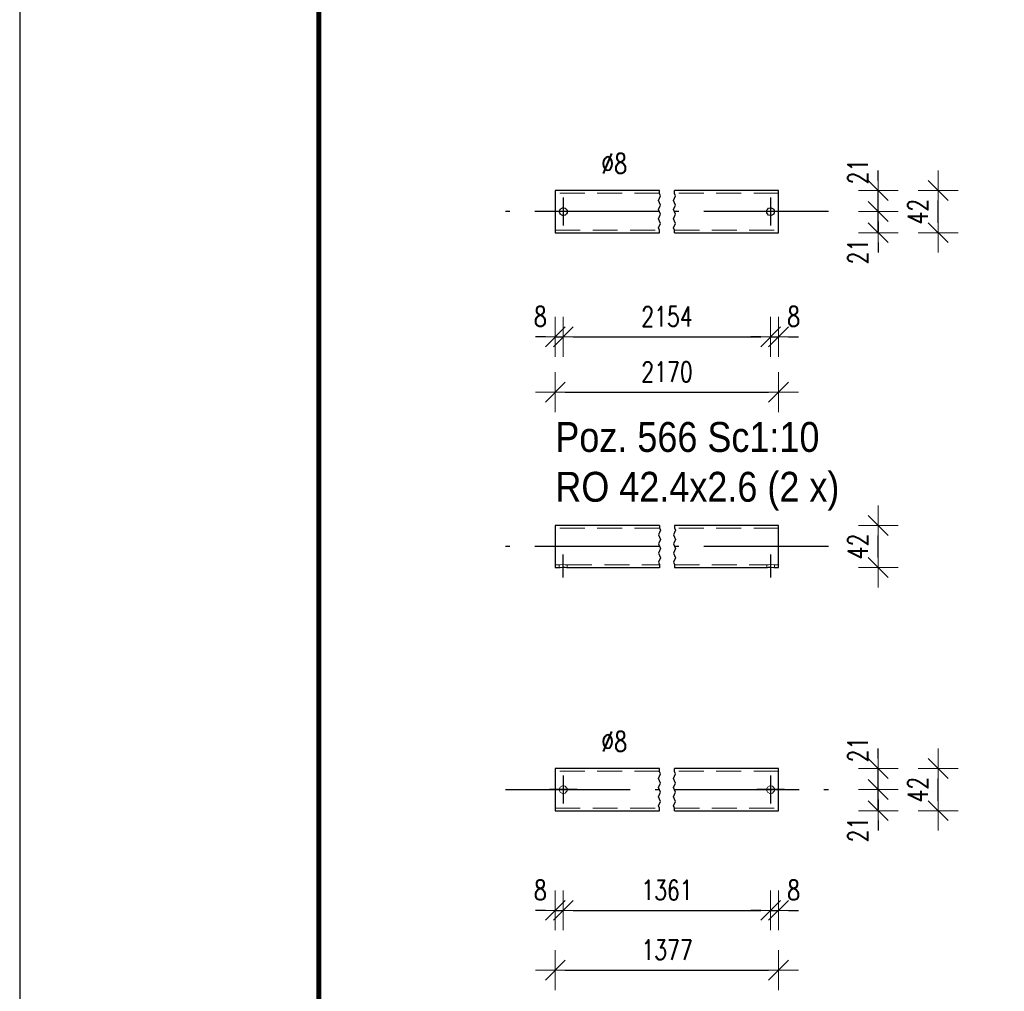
# Model space of a CAD drawing. Header units: millimetres. Extents: x -848 to 5, y 10127 to 10797.
# Tile 3 of 39: x -842 to -744, y 10319 to 10417. Entities that reach past the tile are written whole.
import ezdxf

# ---------------------------------------------------------------- set-up
doc = ezdxf.new("R2010")
doc.units = ezdxf.units.MM
doc.header["$LTSCALE"] = 10
doc.linetypes.add('HIDDEN', pattern=[0.375, 0.25, -0.125])
doc.linetypes.add('MITTE', pattern=[2, 1.25, -0.25, 0.25, -0.25])
doc.layers.get('Defpoints').update_dxf_attribs({"color": 1})
doc.layers.add('_FORMATKA', color=8, linetype='Continuous', plot=False)
for name, color, linetype, lineweight in [('_RAMKA', 7, 'Continuous', 35), ('PS_DIM', 4, 'Continuous', 13), ('PS_Hidden', 2, 'HIDDEN', 9), ('PS_Shape', 161, 'Continuous', 30), ('PS_SOLID', 7, 'Continuous', 30), ('PS_TEXT', 3, 'Continuous', 18)]:
    doc.layers.add(name, color=color, linetype=linetype, lineweight=lineweight)
doc.layers.add('PS_Mid', color=5, linetype='MITTE')
doc.styles.add('gil', font='txt', dxfattribs={"width": 0.9})
doc.styles.add('simplex', font='simplex.shx', dxfattribs={"width": 0.75})
doc.dimstyles.new('1_10_PRZ_DS1-LS10', dxfattribs={"dimtxt": 2, "dimasz": 1, "dimexe": 2, "dimexo": 5, "dimgap": 1, "dimtad": 1, "dimdec": 0, "dimlfac": 10, "dimtxsty": 'simplex', "dimblk": 'dimznak', "dimcen": 2, "dimse1": 1, "dimse2": 1, "dimclrt": 3, "dimadec": 1, "dimazin": 0, "dimtfac": 1, "dimtdec": 0, "dimtix": 1, "dimtmove": 2, "dimatfit": 3, "dimldrblk": 'dim-grot', "dimfxl": 1, "dimarcsym": 0})

# ---------------------------------------------------------------- blocks, each defined once
blk = doc.blocks.new('dim-grot')
blk.add_hatch(color=256).paths.add_polyline_path([(0, 0), (-2, 0.5), (-2, -0.5)])
blk.add_lwpolyline([(0, 0), (-2, 0.5), (-2, -0.5), (0, 0)])
blk = doc.blocks.new('dimznak')
at = {"color": 0}
for points in [[(0, 2), (0, -2)], [(-2, 0), (2, 0)]]:
    blk.add_lwpolyline(points, dxfattribs=at)
at = {"color": 2}
blk.add_lwpolyline([(1, 1), (-1, -1)], dxfattribs=at)
blk = doc.blocks.new('*D57')
at = {"layer": 'Defpoints', "color": 0, "transparency": 16777216}
for p in [(-788.698, 10399.818), (-787.898, 10397.701), (-787.898, 10385.127)]:
    blk.add_point(p, dxfattribs=at)
at = {"layer": 'PS_DIM', "color": 0, "lineweight": -2, "transparency": 16777216}
for p, q in [((-789.698, 10385.127), (-790.698, 10385.127)), ((-788.698, 10385.127), (-787.898, 10385.127)), ((-786.898, 10385.127), (-785.898, 10385.127))]:
    blk.add_line(p, q, dxfattribs=at)
blk.add_blockref('dimznak', (-788.698, 10385.127), dxfattribs=at)
at = {"layer": 'PS_DIM', "color": 0, "lineweight": -2, "transparency": 16777216, "rotation": 180}
blk.add_blockref('dimznak', (-787.898, 10385.127), dxfattribs=at)
at = {"layer": 'PS_DIM', "color": 3, "transparency": 16777216, "insert": (-790.198, 10387.167), "char_height": 2, "attachment_point": 5, "style": 'simplex'}
blk.add_mtext('8', dxfattribs=at)
blk = doc.blocks.new('*D59')
at = {"layer": 'Defpoints', "color": 0, "transparency": 16777216}
for p in [(-766.298, 10399.818), (-767.098, 10397.701), (-766.298, 10385.127)]:
    blk.add_point(p, dxfattribs=at)
at = {"layer": 'PS_DIM', "color": 0, "lineweight": -2, "transparency": 16777216}
for p, q in [((-768.098, 10385.127), (-769.098, 10385.127)), ((-767.098, 10385.127), (-766.298, 10385.127)), ((-765.298, 10385.127), (-764.298, 10385.127))]:
    blk.add_line(p, q, dxfattribs=at)
blk.add_blockref('dimznak', (-767.098, 10385.127), dxfattribs=at)
at = {"layer": 'PS_DIM', "color": 0, "lineweight": -2, "transparency": 16777216, "rotation": 180}
blk.add_blockref('dimznak', (-766.298, 10385.127), dxfattribs=at)
at = {"layer": 'PS_DIM', "color": 3, "transparency": 16777216, "insert": (-764.798, 10387.167), "char_height": 2, "attachment_point": 5, "style": 'simplex'}
blk.add_mtext('8', dxfattribs=at)
blk = doc.blocks.new('*D60')
at = {"layer": 'Defpoints', "color": 0, "transparency": 16777216}
for p in [(-767.098, 10397.701), (-756.298, 10397.701), (-766.298, 10395.584)]:
    blk.add_point(p, dxfattribs=at)
at = {"layer": 'PS_DIM', "color": 0, "lineweight": -2, "transparency": 16777216}
for p, q in [((-756.298, 10398.701), (-756.298, 10399.701)), ((-756.298, 10395.584), (-756.298, 10397.701)), ((-756.298, 10394.584), (-756.298, 10393.584))]:
    blk.add_line(p, q, dxfattribs=at)
for p, rotation in [((-756.298, 10397.701), 270), ((-756.298, 10395.584), 90)]:
    blk.add_blockref('dimznak', p, dxfattribs=dict(at, rotation=rotation))
at = {"layer": 'PS_DIM', "color": 3, "transparency": 16777216, "insert": (-758.338, 10393.691), "char_height": 2, "attachment_point": 5, "rotation": 90, "style": 'simplex'}
blk.add_mtext('21', dxfattribs=at)
blk = doc.blocks.new('*D61')
at = {"layer": 'Defpoints', "color": 0, "transparency": 16777216}
for p in [(-766.298, 10399.818), (-756.298, 10399.818), (-767.098, 10397.701)]:
    blk.add_point(p, dxfattribs=at)
at = {"layer": 'PS_DIM', "color": 0, "lineweight": -2, "transparency": 16777216}
for p, q in [((-756.298, 10400.818), (-756.298, 10401.818)), ((-756.298, 10397.701), (-756.298, 10399.818)), ((-756.298, 10396.701), (-756.298, 10395.701))]:
    blk.add_line(p, q, dxfattribs=at)
for p, rotation in [((-756.298, 10399.818), 270), ((-756.298, 10397.701), 90)]:
    blk.add_blockref('dimznak', p, dxfattribs=dict(at, rotation=rotation))
at = {"layer": 'PS_DIM', "color": 3, "transparency": 16777216, "insert": (-758.338, 10401.711), "char_height": 2, "attachment_point": 5, "rotation": 90, "style": 'simplex'}
blk.add_mtext('21', dxfattribs=at)
blk = doc.blocks.new('*D64')
at = {"layer": 'Defpoints', "color": 0, "transparency": 16777216}
for p in [(-787.898, 10339.693), (-788.698, 10337.576), (-787.898, 10327.576)]:
    blk.add_point(p, dxfattribs=at)
at = {"layer": 'PS_DIM', "color": 0, "lineweight": -2, "transparency": 16777216}
for p, q in [((-789.698, 10327.576), (-790.698, 10327.576)), ((-788.698, 10327.576), (-787.898, 10327.576)), ((-786.898, 10327.576), (-785.898, 10327.576))]:
    blk.add_line(p, q, dxfattribs=at)
blk.add_blockref('dimznak', (-788.698, 10327.576), dxfattribs=at)
at = {"layer": 'PS_DIM', "color": 0, "lineweight": -2, "transparency": 16777216, "rotation": 180}
blk.add_blockref('dimznak', (-787.898, 10327.576), dxfattribs=at)
at = {"layer": 'PS_DIM', "color": 3, "transparency": 16777216, "insert": (-790.198, 10329.616), "char_height": 2, "attachment_point": 5, "style": 'simplex'}
blk.add_mtext('8', dxfattribs=at)
blk = doc.blocks.new('*D66')
at = {"layer": 'Defpoints', "color": 0, "transparency": 16777216}
for p in [(-767.098, 10339.693), (-766.298, 10337.576), (-766.298, 10327.576)]:
    blk.add_point(p, dxfattribs=at)
at = {"layer": 'PS_DIM', "color": 0, "lineweight": -2, "transparency": 16777216}
for p, q in [((-768.098, 10327.576), (-769.098, 10327.576)), ((-767.098, 10327.576), (-766.298, 10327.576)), ((-765.298, 10327.576), (-764.298, 10327.576))]:
    blk.add_line(p, q, dxfattribs=at)
blk.add_blockref('dimznak', (-767.098, 10327.576), dxfattribs=at)
at = {"layer": 'PS_DIM', "color": 0, "lineweight": -2, "transparency": 16777216, "rotation": 180}
blk.add_blockref('dimznak', (-766.298, 10327.576), dxfattribs=at)
at = {"layer": 'PS_DIM', "color": 3, "transparency": 16777216, "insert": (-764.798, 10329.616), "char_height": 2, "attachment_point": 5, "style": 'simplex'}
blk.add_mtext('8', dxfattribs=at)
blk = doc.blocks.new('*D68')
at = {"layer": 'Defpoints', "color": 0, "transparency": 16777216}
for p in [(-767.098, 10339.693), (-756.298, 10339.693), (-766.298, 10337.576)]:
    blk.add_point(p, dxfattribs=at)
at = {"layer": 'PS_DIM', "color": 0, "lineweight": -2, "transparency": 16777216}
for p, q in [((-756.298, 10340.693), (-756.298, 10341.693)), ((-756.298, 10337.576), (-756.298, 10339.693)), ((-756.298, 10336.576), (-756.298, 10335.576))]:
    blk.add_line(p, q, dxfattribs=at)
for p, rotation in [((-756.298, 10339.693), 270), ((-756.298, 10337.576), 90)]:
    blk.add_blockref('dimznak', p, dxfattribs=dict(at, rotation=rotation))
at = {"layer": 'PS_DIM', "color": 3, "transparency": 16777216, "insert": (-758.338, 10335.683), "char_height": 2, "attachment_point": 5, "rotation": 90, "style": 'simplex'}
blk.add_mtext('21', dxfattribs=at)
blk = doc.blocks.new('*D69')
at = {"layer": 'Defpoints', "color": 0, "transparency": 16777216}
for p in [(-766.298, 10341.81), (-756.298, 10341.81), (-767.098, 10339.693)]:
    blk.add_point(p, dxfattribs=at)
at = {"layer": 'PS_DIM', "color": 0, "lineweight": -2, "transparency": 16777216}
for p, q in [((-756.298, 10342.81), (-756.298, 10343.81)), ((-756.298, 10339.693), (-756.298, 10341.81)), ((-756.298, 10338.693), (-756.298, 10337.693))]:
    blk.add_line(p, q, dxfattribs=at)
for p, rotation in [((-756.298, 10341.81), 270), ((-756.298, 10339.693), 90)]:
    blk.add_blockref('dimznak', p, dxfattribs=dict(at, rotation=rotation))
at = {"layer": 'PS_DIM', "color": 3, "transparency": 16777216, "insert": (-758.338, 10343.703), "char_height": 2, "attachment_point": 5, "rotation": 90, "style": 'simplex'}
blk.add_mtext('21', dxfattribs=at)
blk = doc.blocks.new('*U615')
at = {"layer": '_FORMATKA', "lineweight": -3}
blk.add_lwpolyline([(-841, 0), (0, 0), (0, 594), (-841, 594)], close=True, dxfattribs=at)
at = {"layer": '_RAMKA', "lineweight": -3, "const_width": 0.5}
blk.add_lwpolyline([(-811, 10), (-10, 10), (-10, 584), (-811, 584)], close=True, dxfattribs=at)
blk = doc.blocks.new('*X640')
at = {"color": 1}
for p, q in [((-778.345, 10398.817), (-778.151, 10399.276)), ((-778.248, 10399.506), (-778.248, 10399.821)), ((-778.151, 10399.276), (-778.248, 10399.506)), ((-776.845, 10398.817), (-776.651, 10399.276)), ((-776.748, 10399.506), (-776.748, 10399.821)), ((-776.651, 10399.276), (-776.748, 10399.506)), ((-778.151, 10398.357), (-778.345, 10398.817)), ((-778.345, 10397.898), (-778.151, 10398.357)), ((-776.651, 10398.357), (-776.845, 10398.817)), ((-776.845, 10397.898), (-776.651, 10398.357)), ((-778.151, 10397.438), (-778.345, 10397.898)), ((-778.345, 10396.979), (-778.151, 10397.438)), ((-776.651, 10397.438), (-776.845, 10397.898)), ((-776.845, 10396.979), (-776.651, 10397.438)), ((-778.151, 10396.519), (-778.345, 10396.979)), ((-778.345, 10396.06), (-778.151, 10396.519)), ((-776.651, 10396.519), (-776.845, 10396.979)), ((-776.845, 10396.06), (-776.651, 10396.519)), ((-778.248, 10395.83), (-778.345, 10396.06)), ((-778.248, 10395.581), (-778.248, 10395.83)), ((-776.748, 10395.83), (-776.845, 10396.06)), ((-776.748, 10395.581), (-776.748, 10395.83))]:
    blk.add_line(p, q, dxfattribs=at)
at = {"layer": 'PS_Hidden', "color": 2, "linetype": 'HIDDEN'}
for p, q in [((-778.248, 10399.558), (-788.698, 10399.558)), ((-766.298, 10399.558), (-776.748, 10399.558)), ((-788.698, 10395.843), (-778.248, 10395.843)), ((-776.748, 10395.843), (-766.298, 10395.843))]:
    blk.add_line(p, q, dxfattribs=at)
at = {"layer": 'PS_Mid', "color": 5, "linetype": 'MITTE'}
for p, q in [((-787.898, 10399.101), (-787.898, 10396.301)), ((-767.098, 10399.101), (-767.098, 10396.301)), ((-778.248, 10397.701), (-793.698, 10397.701)), ((-786.498, 10397.701), (-789.298, 10397.701)), ((-761.298, 10397.701), (-776.748, 10397.701)), ((-765.698, 10397.701), (-768.498, 10397.701))]:
    blk.add_line(p, q, dxfattribs=at)
at = {"layer": 'PS_SOLID', "color": 7, "linetype": 'Continuous'}
for p, q in [((-778.248, 10399.818), (-788.698, 10399.818)), ((-788.698, 10399.818), (-788.698, 10399.753)), ((-788.698, 10399.753), (-788.698, 10399.604)), ((-788.698, 10399.604), (-788.698, 10399.377)), ((-788.698, 10399.377), (-788.698, 10399.082)), ((-766.298, 10399.818), (-776.748, 10399.818)), ((-766.298, 10399.753), (-766.298, 10399.818)), ((-766.298, 10399.604), (-766.298, 10399.753)), ((-766.298, 10399.377), (-766.298, 10399.604)), ((-766.298, 10399.082), (-766.298, 10399.377)), ((-788.698, 10399.082), (-788.698, 10398.73)), ((-788.698, 10398.73), (-788.698, 10398.336)), ((-788.698, 10398.336), (-788.698, 10397.915)), ((-766.298, 10398.73), (-766.298, 10399.082)), ((-766.298, 10398.336), (-766.298, 10398.73)), ((-766.298, 10397.915), (-766.298, 10398.336)), ((-788.698, 10397.915), (-788.698, 10397.486)), ((-788.698, 10397.486), (-788.698, 10397.066)), ((-788.298, 10397.701), (-788.22, 10397.915)), ((-788.22, 10397.486), (-788.298, 10397.701)), ((-788.22, 10397.915), (-788.205, 10397.958)), ((-788.205, 10397.444), (-788.22, 10397.486)), ((-788.205, 10397.958), (-787.968, 10398.095)), ((-787.968, 10397.307), (-788.205, 10397.444)), ((-787.968, 10398.095), (-787.698, 10398.047)), ((-787.698, 10397.354), (-787.968, 10397.307)), ((-787.698, 10398.047), (-787.588, 10397.915)), ((-787.588, 10397.486), (-787.698, 10397.354)), ((-787.588, 10397.915), (-787.522, 10397.838)), ((-787.522, 10397.564), (-787.588, 10397.486)), ((-787.522, 10397.838), (-787.522, 10397.564)), ((-767.474, 10397.838), (-767.409, 10397.915)), ((-767.474, 10397.564), (-767.474, 10397.838)), ((-767.409, 10397.486), (-767.474, 10397.564)), ((-767.409, 10397.915), (-767.298, 10398.047)), ((-767.298, 10397.354), (-767.409, 10397.486)), ((-767.298, 10398.047), (-767.029, 10398.095)), ((-767.029, 10397.307), (-767.298, 10397.354)), ((-767.029, 10398.095), (-766.792, 10397.958)), ((-766.792, 10397.444), (-767.029, 10397.307)), ((-766.792, 10397.958), (-766.776, 10397.915)), ((-766.776, 10397.486), (-766.792, 10397.444)), ((-766.776, 10397.915), (-766.698, 10397.701)), ((-766.698, 10397.701), (-766.776, 10397.486)), ((-766.298, 10397.513), (-766.298, 10397.915)), ((-766.298, 10397.486), (-766.298, 10397.513)), ((-766.298, 10397.066), (-766.298, 10397.486)), ((-788.698, 10397.066), (-788.698, 10396.672)), ((-788.698, 10396.672), (-788.698, 10396.32)), ((-788.698, 10396.32), (-788.698, 10396.024)), ((-766.298, 10396.672), (-766.298, 10397.066)), ((-766.298, 10396.32), (-766.298, 10396.672)), ((-766.298, 10396.024), (-766.298, 10396.32)), ((-788.698, 10396.024), (-788.698, 10395.798)), ((-788.698, 10395.798), (-788.698, 10395.649)), ((-788.698, 10395.649), (-788.698, 10395.584)), ((-788.698, 10395.584), (-778.248, 10395.584)), ((-776.748, 10395.584), (-766.298, 10395.584)), ((-766.298, 10395.798), (-766.298, 10396.024)), ((-766.298, 10395.649), (-766.298, 10395.798)), ((-766.298, 10395.584), (-766.298, 10395.649))]:
    blk.add_line(p, q, dxfattribs=at)
blk = doc.blocks.new('*X641')
at = {"color": 3, "style": 'gil', "width": 0.9}
for s, p in [('Poz. 566 Sc1:10', (-788.698, 10373.584)), ('RO 42.4x2.6 (2 x)', (-788.698, 10368.584))]:
    blk.add_text(s, height=3, dxfattribs=at).set_placement(p)
blk = doc.blocks.new('*X642')
at = {"color": 1}
for p, q in [((-778.151, 10365.726), (-778.345, 10365.266)), ((-778.248, 10366.205), (-778.248, 10365.956)), ((-778.248, 10365.956), (-778.151, 10365.726)), ((-776.651, 10365.726), (-776.845, 10365.266)), ((-776.748, 10366.205), (-776.748, 10365.956)), ((-776.748, 10365.956), (-776.651, 10365.726)), ((-778.345, 10365.266), (-778.151, 10364.807)), ((-778.151, 10364.807), (-778.345, 10364.348)), ((-776.845, 10365.266), (-776.651, 10364.807)), ((-776.651, 10364.807), (-776.845, 10364.348)), ((-778.345, 10364.348), (-778.151, 10363.888)), ((-778.151, 10363.888), (-778.345, 10363.429)), ((-776.845, 10364.348), (-776.651, 10363.888)), ((-776.651, 10363.888), (-776.845, 10363.429)), ((-778.345, 10363.429), (-778.151, 10362.969)), ((-778.151, 10362.969), (-778.345, 10362.51)), ((-776.845, 10363.429), (-776.651, 10362.969)), ((-776.651, 10362.969), (-776.845, 10362.51)), ((-778.345, 10362.51), (-778.248, 10362.28)), ((-778.248, 10362.28), (-778.248, 10361.965)), ((-776.845, 10362.51), (-776.748, 10362.28)), ((-776.748, 10362.28), (-776.748, 10361.965))]:
    blk.add_line(p, q, dxfattribs=at)
at = {"layer": 'PS_Hidden', "color": 2, "linetype": 'HIDDEN'}
for p, q in [((-778.248, 10365.945), (-788.698, 10365.945)), ((-766.298, 10365.945), (-776.748, 10365.945)), ((-788.698, 10362.235), (-788.298, 10362.235)), ((-788.298, 10361.976), (-788.298, 10362.235)), ((-788.298, 10362.235), (-788.23, 10362.235)), ((-788.23, 10362.235), (-788.205, 10362.249)), ((-788.205, 10362.249), (-787.968, 10362.277)), ((-787.968, 10362.277), (-787.698, 10362.267)), ((-787.698, 10362.267), (-787.565, 10362.235)), ((-787.565, 10362.235), (-787.522, 10362.235)), ((-787.522, 10361.976), (-787.522, 10362.235)), ((-787.522, 10362.235), (-778.248, 10362.235)), ((-776.748, 10362.235), (-767.474, 10362.235)), ((-767.474, 10362.235), (-767.431, 10362.235)), ((-767.474, 10362.235), (-767.474, 10361.976)), ((-767.431, 10362.235), (-767.298, 10362.267)), ((-767.298, 10362.267), (-767.029, 10362.277)), ((-767.029, 10362.277), (-766.792, 10362.249)), ((-766.792, 10362.249), (-766.767, 10362.235)), ((-766.767, 10362.235), (-766.698, 10362.235)), ((-766.698, 10362.235), (-766.698, 10361.976)), ((-766.698, 10362.235), (-766.298, 10362.235))]:
    blk.add_line(p, q, dxfattribs=at)
at = {"layer": 'PS_Mid', "color": 5, "linetype": 'MITTE'}
for p, q in [((-778.248, 10364.085), (-793.698, 10364.085)), ((-761.298, 10364.085), (-776.748, 10364.085)), ((-787.898, 10360.965), (-787.898, 10363.272)), ((-767.098, 10363.272), (-767.098, 10360.965))]:
    blk.add_line(p, q, dxfattribs=at)
at = {"layer": 'PS_SOLID', "color": 7, "linetype": 'Continuous'}
for p, q in [((-778.248, 10366.205), (-788.698, 10366.205)), ((-788.698, 10366.205), (-788.698, 10366.162)), ((-788.698, 10366.162), (-788.698, 10366.033)), ((-788.698, 10366.033), (-788.698, 10365.825)), ((-788.698, 10365.825), (-788.698, 10365.546)), ((-766.298, 10366.205), (-776.748, 10366.205)), ((-766.298, 10366.162), (-766.298, 10366.205)), ((-766.298, 10366.033), (-766.298, 10366.162)), ((-766.298, 10365.825), (-766.298, 10366.033)), ((-766.298, 10365.546), (-766.298, 10365.825)), ((-788.698, 10365.546), (-788.698, 10365.206)), ((-788.698, 10365.206), (-788.698, 10364.821)), ((-788.698, 10364.821), (-788.698, 10364.406)), ((-766.298, 10365.206), (-766.298, 10365.546)), ((-766.298, 10364.821), (-766.298, 10365.206)), ((-766.298, 10364.406), (-766.298, 10364.821)), ((-788.698, 10364.406), (-788.698, 10363.991)), ((-788.698, 10363.991), (-788.698, 10363.978)), ((-788.698, 10363.978), (-788.698, 10363.554)), ((-766.298, 10363.978), (-766.298, 10364.406)), ((-766.298, 10363.554), (-766.298, 10363.978)), ((-788.698, 10363.554), (-788.698, 10363.151)), ((-788.698, 10363.151), (-788.698, 10362.787)), ((-788.698, 10362.787), (-788.698, 10362.477)), ((-766.298, 10363.151), (-766.298, 10363.554)), ((-766.298, 10362.787), (-766.298, 10363.151)), ((-766.298, 10362.477), (-766.298, 10362.787)), ((-788.698, 10362.477), (-788.698, 10362.231)), ((-788.698, 10362.231), (-788.698, 10362.062)), ((-788.698, 10362.062), (-788.698, 10361.976)), ((-788.698, 10361.976), (-788.22, 10361.976)), ((-788.22, 10361.976), (-788.205, 10361.985)), ((-788.205, 10361.985), (-787.968, 10362.013)), ((-787.968, 10362.013), (-787.698, 10362.003)), ((-787.698, 10362.003), (-787.588, 10361.976)), ((-787.588, 10361.976), (-778.248, 10361.976)), ((-776.748, 10361.976), (-767.409, 10361.976)), ((-767.409, 10361.976), (-767.298, 10362.003)), ((-767.298, 10362.003), (-767.029, 10362.013)), ((-767.029, 10362.013), (-766.792, 10361.985)), ((-766.792, 10361.985), (-766.776, 10361.976)), ((-766.776, 10361.976), (-766.298, 10361.976)), ((-766.298, 10362.231), (-766.298, 10362.477)), ((-766.298, 10362.062), (-766.298, 10362.231)), ((-766.298, 10361.976), (-766.298, 10362.062))]:
    blk.add_line(p, q, dxfattribs=at)
blk = doc.blocks.new('*X643')
at = {"color": 1}
for p, q in [((-778.345, 10340.809), (-778.151, 10341.268)), ((-778.248, 10341.498), (-778.248, 10341.813)), ((-778.151, 10341.268), (-778.248, 10341.498)), ((-776.845, 10340.809), (-776.651, 10341.268)), ((-776.748, 10341.498), (-776.748, 10341.813)), ((-776.651, 10341.268), (-776.748, 10341.498)), ((-778.151, 10340.349), (-778.345, 10340.809)), ((-778.345, 10339.89), (-778.151, 10340.349)), ((-776.651, 10340.349), (-776.845, 10340.809)), ((-776.845, 10339.89), (-776.651, 10340.349)), ((-778.151, 10339.43), (-778.345, 10339.89)), ((-778.345, 10338.971), (-778.151, 10339.43)), ((-778.151, 10338.512), (-778.345, 10338.971)), ((-776.651, 10339.43), (-776.845, 10339.89)), ((-776.845, 10338.971), (-776.651, 10339.43)), ((-776.651, 10338.512), (-776.845, 10338.971)), ((-778.345, 10338.052), (-778.151, 10338.512)), ((-778.248, 10337.822), (-778.345, 10338.052)), ((-776.845, 10338.052), (-776.651, 10338.512)), ((-776.748, 10337.822), (-776.845, 10338.052)), ((-778.248, 10337.573), (-778.248, 10337.822)), ((-776.748, 10337.573), (-776.748, 10337.822))]:
    blk.add_line(p, q, dxfattribs=at)
at = {"layer": 'PS_Hidden', "color": 2, "linetype": 'HIDDEN'}
for p, q in [((-778.248, 10341.551), (-788.698, 10341.551)), ((-766.298, 10341.551), (-776.748, 10341.551)), ((-788.23, 10339.881), (-788.205, 10339.95)), ((-788.205, 10339.95), (-787.968, 10340.087)), ((-787.968, 10340.087), (-787.698, 10340.039)), ((-787.698, 10340.039), (-787.565, 10339.881)), ((-767.43, 10339.881), (-767.405, 10339.95)), ((-767.405, 10339.95), (-767.168, 10340.087)), ((-767.168, 10340.087), (-766.898, 10340.039)), ((-766.898, 10340.039), (-766.765, 10339.881)), ((-788.298, 10339.693), (-788.23, 10339.881)), ((-788.23, 10339.505), (-788.298, 10339.693)), ((-788.205, 10339.436), (-788.23, 10339.505)), ((-787.968, 10339.299), (-788.205, 10339.436)), ((-787.698, 10339.347), (-787.968, 10339.299)), ((-787.565, 10339.505), (-787.698, 10339.347)), ((-787.565, 10339.881), (-787.522, 10339.83)), ((-787.522, 10339.556), (-787.565, 10339.505)), ((-787.522, 10339.83), (-787.522, 10339.556)), ((-767.498, 10339.693), (-767.43, 10339.881)), ((-767.43, 10339.505), (-767.498, 10339.693)), ((-767.405, 10339.436), (-767.43, 10339.505)), ((-767.168, 10339.299), (-767.405, 10339.436)), ((-766.898, 10339.347), (-767.168, 10339.299)), ((-766.765, 10339.505), (-766.898, 10339.347)), ((-766.765, 10339.881), (-766.722, 10339.83)), ((-766.722, 10339.556), (-766.765, 10339.505)), ((-766.722, 10339.83), (-766.722, 10339.556)), ((-788.698, 10337.835), (-778.248, 10337.835)), ((-776.748, 10337.835), (-766.298, 10337.835))]:
    blk.add_line(p, q, dxfattribs=at)
at = {"layer": 'PS_Mid', "color": 5, "linetype": 'MITTE'}
for p, q in [((-787.898, 10341.093), (-787.898, 10338.293)), ((-767.098, 10341.093), (-767.098, 10338.293)), ((-793.698, 10339.693), (-778.248, 10339.693)), ((-786.498, 10339.693), (-789.298, 10339.693)), ((-776.748, 10339.693), (-761.298, 10339.693)), ((-765.698, 10339.693), (-768.498, 10339.693))]:
    blk.add_line(p, q, dxfattribs=at)
at = {"layer": 'PS_SOLID', "color": 7, "linetype": 'Continuous'}
for p, q in [((-778.248, 10341.81), (-788.698, 10341.81)), ((-788.698, 10341.81), (-788.698, 10341.81)), ((-788.698, 10341.81), (-788.698, 10341.789)), ((-788.698, 10341.789), (-788.698, 10341.681)), ((-788.698, 10341.681), (-788.698, 10341.492)), ((-788.698, 10341.492), (-788.698, 10341.23)), ((-788.698, 10341.23), (-788.698, 10340.904)), ((-788.698, 10340.904), (-788.698, 10340.529)), ((-766.298, 10341.81), (-776.748, 10341.81)), ((-766.298, 10341.789), (-766.298, 10341.81)), ((-766.298, 10341.681), (-766.298, 10341.789)), ((-766.298, 10341.492), (-766.298, 10341.681)), ((-766.298, 10341.23), (-766.298, 10341.492)), ((-766.298, 10340.904), (-766.298, 10341.23)), ((-766.298, 10340.529), (-766.298, 10340.904)), ((-788.698, 10340.529), (-788.698, 10340.12)), ((-788.698, 10340.12), (-788.698, 10339.693)), ((-766.298, 10340.12), (-766.298, 10340.529)), ((-766.298, 10339.693), (-766.298, 10340.12)), ((-788.698, 10339.693), (-788.698, 10339.266)), ((-788.698, 10339.266), (-788.698, 10338.857)), ((-766.298, 10339.266), (-766.298, 10339.693)), ((-766.298, 10338.857), (-766.298, 10339.266)), ((-788.698, 10338.857), (-788.698, 10338.482)), ((-788.698, 10338.482), (-788.698, 10338.156)), ((-788.698, 10338.156), (-788.698, 10337.894)), ((-766.298, 10338.482), (-766.298, 10338.857)), ((-766.298, 10338.156), (-766.298, 10338.482)), ((-766.298, 10337.894), (-766.298, 10338.156)), ((-788.698, 10337.894), (-788.698, 10337.705)), ((-788.698, 10337.705), (-788.698, 10337.597)), ((-788.698, 10337.597), (-788.698, 10337.576)), ((-788.698, 10337.576), (-778.248, 10337.576)), ((-776.748, 10337.576), (-766.298, 10337.576)), ((-766.298, 10337.705), (-766.298, 10337.894)), ((-766.298, 10337.597), (-766.298, 10337.705)), ((-766.298, 10337.576), (-766.298, 10337.597))]:
    blk.add_line(p, q, dxfattribs=at)

msp = doc.modelspace()

# ---------------------------------------------------------------- block references
at = {"layer": 'PS_DIM'}
msp.add_blockref('*U615', (-1.433, 10127.47), dxfattribs=at)
at = {"layer": 'PS_Shape', "color": 31}
for name in ['*X640', '*X642', '*X643']:
    msp.add_blockref(name, (0, 0), dxfattribs=at)
at = {"layer": 'PS_TEXT'}
msp.add_blockref('*X641', (0, 0), dxfattribs=at)

# ---------------------------------------------------------------- texts
at = {"layer": 'PS_DIM', "char_height": 2, "attachment_point": 7, "style": 'simplex'}
for insert in [(-784.08, 10401.519), (-784.08, 10343.511)]:
    msp.add_mtext('\\A1;%%c8', dxfattribs=dict(at, insert=insert))

# ---------------------------------------------------------------- dimensions: what is measured, and where the dimension line sits
at = {"layer": 'PS_DIM'}
for base, p1, p2, picture, middle in [((-756.298, 10399.818), (-767.098, 10397.701), (-766.298, 10399.818), '*D61', (-758.338, 10401.711)), ((-756.298, 10397.701), (-766.298, 10395.584), (-767.098, 10397.701), '*D60', (-758.338, 10393.691)), ((-756.298, 10341.81), (-767.098, 10339.693), (-766.298, 10341.81), '*D69', (-758.338, 10343.703)), ((-756.298, 10339.693), (-766.298, 10337.576), (-767.098, 10339.693), '*D68', (-758.338, 10335.683))]:
    dim = msp.add_linear_dim(base=base, p1=p1, p2=p2, angle=90, text='21', dimstyle='1_10_PRZ_DS1-LS10', dxfattribs=at)
    dim.commit()
    dim.dimension.update_dxf_attribs({"geometry": picture, "text_midpoint": middle, "dimtype": 128})
for base, p1, p2, location in [((-750.298, 10399.818), (-766.298, 10395.584), (-766.298, 10399.818), (-752.338, 10397.701)), ((-756.298, 10366.205), (-766.298, 10361.976), (-766.298, 10366.205), (-758.338, 10364.091)), ((-750.298, 10341.81), (-766.298, 10337.576), (-766.298, 10341.81), (-752.338, 10339.693))]:
    msp.add_linear_dim(base=base, p1=p1, p2=p2, angle=90, location=location, text='42', dimstyle='1_10_PRZ_DS1-LS10', dxfattribs=at).render()
for base, p1, p2, picture, middle in [((-787.898, 10385.127), (-788.698, 10399.818), (-787.898, 10397.701), '*D57', (-790.198, 10387.167)), ((-766.298, 10385.127), (-767.098, 10397.701), (-766.298, 10399.818), '*D59', (-764.798, 10387.167)), ((-787.898, 10327.576), (-788.698, 10337.576), (-787.898, 10339.693), '*D64', (-790.198, 10329.616)), ((-766.298, 10327.576), (-767.098, 10339.693), (-766.298, 10337.576), '*D66', (-764.798, 10329.616))]:
    dim = msp.add_linear_dim(base=base, p1=p1, p2=p2, text='8', dimstyle='1_10_PRZ_DS1-LS10', dxfattribs=at)
    dim.commit()
    dim.dimension.update_dxf_attribs({"geometry": picture, "text_midpoint": middle, "dimtype": 128})
for base, p1, p2, location, text in [((-767.098, 10385.127), (-787.898, 10397.701), (-767.098, 10397.701), (-777.498, 10387.167), '2154'), ((-766.298, 10379.584), (-788.698, 10395.584), (-766.298, 10395.584), (-777.498, 10381.624), '2170'), ((-767.098, 10327.576), (-787.898, 10339.693), (-767.098, 10339.693), (-777.498, 10329.616), '1361'), ((-766.298, 10321.576), (-788.698, 10337.576), (-766.298, 10337.576), (-777.498, 10323.616), '1377')]:
    msp.add_linear_dim(base=base, p1=p1, p2=p2, location=location, text=text, dimstyle='1_10_PRZ_DS1-LS10', dxfattribs=at).render()

doc.saveas('drawing.dxf')
